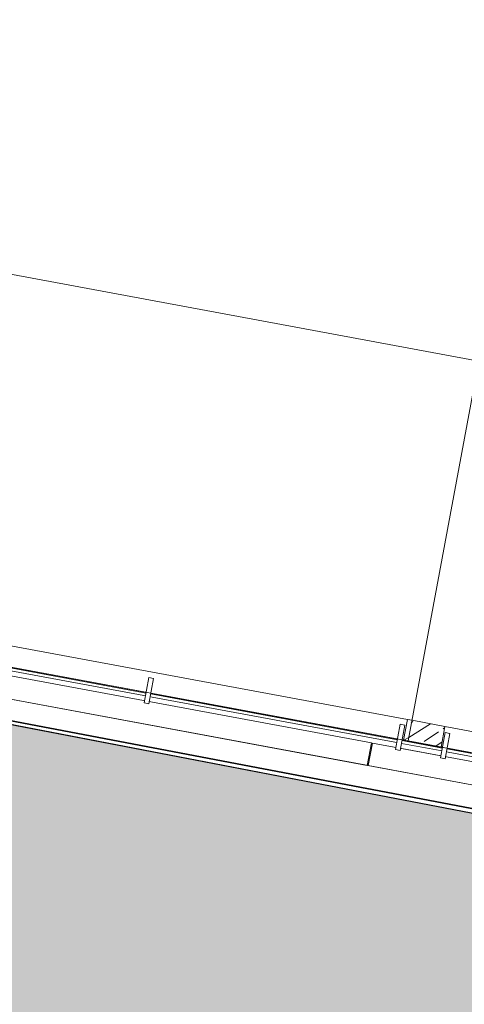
# Model space of a CAD drawing. Header units: metres. Extents: x 0 to 60282398, y -11592309 to 5708004.
# Tile 38 of 136: x 32353354.84 to 32353359.49, y 5707902.18 to 5707912.49. Entities that reach past the tile are written whole.
import ezdxf

# ---------------------------------------------------------------- set-up
doc = ezdxf.new("R2010")
doc.units = ezdxf.units.M
doc.header["$LTSCALE"] = 0.75
doc.set_wipeout_variables(frame=1)
doc.layers.get('0').update_dxf_attribs({"linetype": 'CONTINUOUS'})
doc.layers.add('10414946$0$ST-LIN-Gehweg', color=2, linetype='CONTINUOUS')
doc.layers.add('10414947$0$ST-Gehweg-Sol', color=7, linetype='CONTINUOUS', lineweight=0, true_color=0xffd7a8)
for name, color, linetype, lineweight in [('10417023$0$#9_002_GES I Übersicht Erdgeschoss_1_101_Wand Aussen.A', 7, 'CONTINUOUS', 25), ('10417023$0$#9_002_GES I Übersicht Erdgeschoss_1_110_Pfosten-Riegel.A', 7, 'CONTINUOUS', 25), ('10417023$0$#9_002_GES I Übersicht Erdgeschoss_1_701_Grundstücksgrenze.A', 7, 'CONTINUOUS', 25), ('10417023$0$#9_002_GES I Übersicht Erdgeschoss_1_Neubau_101_Wand Aussen.A', 7, 'CONTINUOUS', 25), ('10417023$0$#9_002_GES I Übersicht Erdgeschoss_1_Neubau_104_Decken.A', 7, 'CONTINUOUS', 25), ('10417023$0$#9_002_GES I Übersicht Erdgeschoss_1_Neubau_201_Aussenwandbekleidu', 7, 'CONTINUOUS', 25), ('10417023$0$Keine', 7, 'CONTINUOUS', 13)]:
    doc.layers.add(name, color=color, linetype=linetype, lineweight=lineweight)
pattern_1 = [(44.99999999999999, (0, 0), (-0.1697056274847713, 0.1697056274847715), []), (44.99999999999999, (-0.08485281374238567, 0.08485281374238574), (-0.1697056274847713, 0.1697056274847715), [0.18, -0.05999999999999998])]

# ---------------------------------------------------------------- blocks, each defined once
blk = doc.blocks.new('10414947')
at = {"layer": '10414947$0$ST-Gehweg-Sol'}
h = blk.add_hatch(color=256, dxfattribs=at)
h.dxf.hatch_style = 1
edge = h.paths.add_edge_path()
edge.add_arc((32353333.97286278, 5707909.898001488), 4.00538949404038, 167.5224016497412, 259.0333335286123, ccw=False)
edge.add_line((32353330.06207836, 5707910.763397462), (32353330.08991054, 5707910.916025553))
edge.add_line((32353330.08991054, 5707910.916025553), (32353331.70067245, 5707910.64907873))
edge.add_line((32353331.70067245, 5707910.64907873), (32353335.02498274, 5707908.903565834))
edge.add_line((32353335.02498274, 5707908.903565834), (32353407.15213483, 5707895.033517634))
edge.add_line((32353407.15213483, 5707895.033517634), (32353413.70600617, 5707897.337334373))
edge.add_line((32353413.70600617, 5707897.337334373), (32353497.17578959, 5707881.286091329))
edge.add_line((32353497.17578959, 5707881.286091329), (32353499.70410517, 5707880.188862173))
edge.add_line((32353499.70410517, 5707880.188862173), (32353502.93879142, 5707877.835765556))
edge.add_line((32353502.93879142, 5707877.835765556), (32353505.46710699, 5707876.738536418))
edge.add_line((32353505.46710699, 5707876.738536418), (32353517.00528605, 5707874.519743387))
edge.add_line((32353517.00528605, 5707874.519743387), (32353517.76447093, 5707870.592196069))
edge.add_line((32353517.76447093, 5707870.592196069), (32353512.26571349, 5707871.646148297))
edge.add_line((32353512.26571349, 5707871.646148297), (32353512.67312597, 5707873.771762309))
edge.add_line((32353512.67312597, 5707873.771762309), (32353508.26008633, 5707874.652828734))
edge.add_line((32353508.26008633, 5707874.652828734), (32353507.84615755, 5707872.493248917))
edge.add_line((32353507.84615755, 5707872.493248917), (32353503.30254498, 5707873.364127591))
edge.add_arc((32353488.08709003, 5707793.979973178), 80.82916578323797, 79.14978489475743, 81.99465327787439)
edge.add_line((32353499.34380503, 5707874.021464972), (32353499.76791721, 5707876.234207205))
edge.add_line((32353499.76791721, 5707876.234207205), (32353495.83942623, 5707876.987173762))
edge.add_line((32353495.83942623, 5707876.987173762), (32353495.37152305, 5707874.545958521))
edge.add_line((32353495.37152305, 5707874.545958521), (32353488.26755707, 5707875.49021155))
edge.add_line((32353488.26755707, 5707875.49021155), (32353488.81466561, 5707878.344668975))
edge.add_line((32353488.81466561, 5707878.344668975), (32353475.56727294, 5707880.883772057))
edge.add_line((32353475.56727294, 5707880.883772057), (32353475.00712598, 5707877.961330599))
edge.add_line((32353475.00712598, 5707877.961330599), (32353470.59449997, 5707878.807102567))
edge.add_line((32353470.59449997, 5707878.807102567), (32353471.15463692, 5707881.72953379))
edge.add_line((32353471.15463692, 5707881.72953379), (32353468.20826868, 5707882.294258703))
edge.add_line((32353468.20826868, 5707882.294258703), (32353467.64812546, 5707879.371836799))
edge.add_line((32353467.64812546, 5707879.371836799), (32353462.60924585, 5707880.337643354))
edge.add_line((32353462.60924585, 5707880.337643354), (32353463.16937873, 5707883.260053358))
edge.add_line((32353463.16937873, 5707883.260053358), (32353460.2230105, 5707883.824778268))
edge.add_line((32353460.2230105, 5707883.824778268), (32353459.66624525, 5707880.919938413))
edge.add_arc((32353463.524558, 5707896.96932498), 16.50664673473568, 250.35219382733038, 256.4824628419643, ccw=False)
edge.add_line((32353457.97440466, 5707881.423740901), (32353455.61443449, 5707882.266310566))
edge.add_line((32353455.61443449, 5707882.266310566), (32353456.07041998, 5707884.645556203))
edge.add_line((32353456.07041998, 5707884.645556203), (32353452.14193103, 5707885.398533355))
edge.add_line((32353452.14193103, 5707885.398533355), (32353451.76436388, 5707883.434494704))
edge.add_line((32353451.76436388, 5707883.434494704), (32353446.20782556, 5707884.499521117))
edge.add_line((32353446.20782556, 5707884.499521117), (32353446.58431432, 5707886.46376749))
edge.add_line((32353446.58431432, 5707886.46376749), (32353443.63794753, 5707887.028499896))
edge.add_line((32353443.63794753, 5707887.028499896), (32353443.26145916, 5707885.064255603))
edge.add_line((32353443.26145916, 5707885.064255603), (32353438.66333801, 5707885.945580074))
edge.add_line((32353438.66333801, 5707885.945580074), (32353439.03982688, 5707887.909826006))
edge.add_line((32353439.03982688, 5707887.909826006), (32353436.09346017, 5707888.474558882))
edge.add_line((32353436.09346017, 5707888.474558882), (32353435.71697158, 5707886.510314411))
edge.add_line((32353435.71697158, 5707886.510314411), (32353430.15920767, 5707887.572673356))
edge.add_line((32353430.15920767, 5707887.572673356), (32353430.53524183, 5707889.539907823))
edge.add_line((32353430.53524183, 5707889.539907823), (32353426.60675288, 5707890.292884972))
edge.add_line((32353426.60675288, 5707890.292884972), (32353426.15070342, 5707887.913549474))
edge.add_line((32353426.15070342, 5707887.913549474), (32353423.64644856, 5707888.00337013))
edge.add_arc((32353424.238172, 5707904.500881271), 16.50811953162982, 259.1496618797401, 267.9458278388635, ccw=False)
edge.add_line((32353421.13061348, 5707888.287889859), (32353363.36529639, 5707899.359819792))
edge.add_arc((32353408.48210951, 5708134.746697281), 239.6716689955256, 256.456365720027, 259.14966177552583, ccw=False)
edge.add_arc((32353274.67359528, 5707595.429255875), 316.0071040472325, 75.76971239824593, 78.90028973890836)
edge.add_line((32353335.51033626, 5707905.525016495), (32353333.21088601, 5707905.965758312))
at = {"layer": '10414947$0$ST-Gehweg-Sol', "flags": 128}
blk.add_lwpolyline([(32353439.03982688, 5707887.909826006), (32353436.09346017, 5707888.474558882), (32353435.71697158, 5707886.510314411), (32353430.15920767, 5707887.572673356), (32353430.53524183, 5707889.539907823), (32353426.60675288, 5707890.292884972), (32353426.15070342, 5707887.913549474), (32353423.64644856, 5707888.00337013, -0.03839937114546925), (32353421.13061348, 5707888.287889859), (32353363.36529639, 5707899.359819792, -0.01175226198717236), (32353352.35440415, 5707901.739852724, 0.01366057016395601), (32353335.51033626, 5707905.525016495), (32353333.21088601, 5707905.965758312, -0.4219586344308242), (32353330.06207836, 5707910.763397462), (32353330.08991054, 5707910.916025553), (32353331.70067245, 5707910.64907873), (32353335.02498274, 5707908.903565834), (32353407.15213483, 5707895.033517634), (32353413.70600617, 5707897.337334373), (32353497.17578959, 5707881.286091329)], format="xyb", dxfattribs=at)
blk = doc.blocks.new('10414946')
at = {"layer": '10414946$0$ST-LIN-Gehweg', "flags": 128}
blk.add_lwpolyline([(32353335.02498273, 5707908.903565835), (32353357.21966946, 5707904.635530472), (32353357.21966946, 5707904.635530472), (32353370.48788053, 5707902.08405432), (32353370.48788053, 5707902.08405432), (32353407.15213483, 5707895.033517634), (32353407.15213483, 5707895.033517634), (32353410.4290705, 5707896.185426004), (32353410.4290705, 5707896.185426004), (32353413.70600617, 5707897.337334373), (32353413.70600617, 5707897.337334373), (32353481.43359485, 5707884.31331786), (32353481.43359485, 5707884.31331786), (32353497.17578959, 5707881.286091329), (32353497.17578959, 5707881.286091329, -0.1101766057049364), (32353499.70410517, 5707880.188862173), (32353499.70410517, 5707880.188862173), (32353502.93879142, 5707877.835765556), (32353502.93879142, 5707877.835765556, 0.1101766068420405), (32353505.46710699, 5707876.738536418), (32353505.46710699, 5707876.738536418), (32353513.19776736, 5707875.251929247), (32353513.19776736, 5707875.251929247), (32353517.00528605, 5707874.519743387)], format="xyb", dxfattribs=at)
blk = doc.blocks.new('10417023$0$#9_MKO_LP5_ARC_GES_UP_00_002_P_G_modell (3D)')
at = {"layer": '10417023$0$#9_002_GES I Übersicht Erdgeschoss_1_Neubau_101_Wand Aussen.A', "color": 1, "linetype": 'Continuous', "lineweight": 13, "true_color": 0xff0000}
for p, q in [((-32353488.32354148, -5707812.87957639), (-32353482.89354234, -5707812.87957639)), ((-32353488.32354148, -5707812.87957639), (-32353482.89354234, -5707812.87957639)), ((-32353482.49354187, -5707812.87957639), (-32353472.82422781, -5707812.87957639))]:
    blk.add_line(p, q, dxfattribs=at)
at = {"layer": '10417023$0$#9_002_GES I Übersicht Erdgeschoss_1_Neubau_101_Wand Aussen.A', "color": 1, "linetype": 'Continuous', "lineweight": 18, "true_color": 0xff0000}
for p, q in [((-32353482.8435907, -5707812.87957689), (-32353482.89354207, -5707812.87957689)), ((-32353482.4935421, -5707812.87957689), (-32353482.8435907, -5707812.87957689))]:
    blk.add_line(p, q, dxfattribs=at)
at = {"layer": '10417023$0$#9_002_GES I Übersicht Erdgeschoss_1_Neubau_104_Decken.A', "color": 1, "linetype": 'Continuous', "lineweight": 13, "true_color": 0xff0000, "flags": 128}
for points in [[(-32353502.88381506, -5707792.679515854), (-32353502.88381511, -5707803.129576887), (-32353502.84381653, -5707803.129576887), (-32353502.84381653, -5707809.004576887), (-32353499.08931621, -5707809.004576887), (-32353497.57443247, -5707809.004576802), (-32353497.57443247, -5707810.154576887), (-32353495.52481159, -5707810.154576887), (-32353495.52560609, -5707813.099577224), (-32353472.62422376, -5707813.099576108), (-32353472.62422743, -5707808.219546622), (-32353469.004228, -5707808.219576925), (-32353469.004228, -5707794.11457689), (-32353469.004228, -5707790.779532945), (-32353469.004228, -5707790.559532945), (-32353477.474228, -5707790.559532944), (-32353480.474228, -5707790.559532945), (-32353491.124228, -5707790.559532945), (-32353498.444228, -5707790.559532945), (-32353498.444228, -5707792.679576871)], [(-32353498.22421727, -5707790.559532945), (-32353502.84380439, -5707790.559532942), (-32353502.84380439, -5707813.099576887), (-32353495.47442851, -5707813.099576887), (-32353495.47442851, -5707809.05457689), (-32353482.84109309, -5707809.05457689), (-32353482.84357996, -5707813.099573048), (-32353472.62421726, -5707813.099573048), (-32353472.62421726, -5707811.259577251), (-32353472.62421726, -5707806.979589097), (-32353469.00380439, -5707806.979589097), (-32353469.00380439, -5707790.559532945)]]:
    blk.add_lwpolyline(points, close=True, dxfattribs=at)
at = {"color": 1, "linetype": 'Continuous', "lineweight": 5, "true_color": 0xff0000}
blk.add_wipeout([(-32353488.32511627, -5707813.429580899), (-32353483.21815351, -5707813.429580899), (-32353483.21815351, -5707813.189845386), (-32353488.32511627, -5707813.189845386)], dxfattribs=at).dxf.layer = '10417023$0$#9_002_GES I Übersicht Erdgeschoss_1_Neubau_201_Aussenwandbekleidu'
at = {"layer": '10417023$0$#9_002_GES I Übersicht Erdgeschoss_1_Neubau_201_Aussenwandbekleidu', "color": 1, "linetype": 'Continuous', "lineweight": 13, "true_color": 0xff0000}
for p, q in [((-32353483.21815352, -5707813.189845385), (-32353488.32511628, -5707813.189845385)), ((-32353483.21815352, -5707813.189845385), (-32353483.21815352, -5707813.429580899)), ((-32353488.32511628, -5707813.429580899), (-32353483.21815352, -5707813.429580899))]:
    blk.add_line(p, q, dxfattribs=at)
at = {"color": 1, "linetype": 'Continuous', "lineweight": 5, "true_color": 0xff0000}
for points in [[(-32353488.280116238, -5707813.137893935), (-32353485.613542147, -5707813.137893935), (-32353485.613542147, -5707813.1078939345), (-32353488.280116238, -5707813.1078939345)], [(-32353482.47854215, -5707813.205054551), (-32353482.47854215, -5707813.099576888), (-32353482.90854215, -5707813.099576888), (-32353482.90854215, -5707813.205054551)]]:
    blk.add_wipeout(points, dxfattribs=at).dxf.layer = '10417023$0$#9_002_GES I Übersicht Erdgeschoss_1_110_Pfosten-Riegel.A'
at = {"layer": '10417023$0$#9_002_GES I Übersicht Erdgeschoss_1_110_Pfosten-Riegel.A', "color": 1, "linetype": 'Continuous', "lineweight": 13, "true_color": 0xff0000, "flags": 128}
blk.add_lwpolyline([(-32353488.28011624, -5707813.137893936), (-32353488.28011624, -5707813.107893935), (-32353485.61354215, -5707813.107893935), (-32353485.61354215, -5707813.137893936)], close=True, dxfattribs=at)
at = {"color": 1, "linetype": 'Continuous', "lineweight": 5, "true_color": 0xff0000}
blk.add_wipeout([(-32353483.208153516, -5707813.429580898), (-32353477.941190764, -5707813.429580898), (-32353477.941190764, -5707813.189845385), (-32353483.208153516, -5707813.189845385)], dxfattribs=at).dxf.layer = '10417023$0$#9_002_GES I Übersicht Erdgeschoss_1_Neubau_201_Aussenwandbekleidu'
at = {"layer": '10417023$0$#9_002_GES I Übersicht Erdgeschoss_1_101_Wand Aussen.A', "color": 1, "linetype": 'Continuous', "lineweight": 13, "true_color": 0xff0000}
blk.add_line((-32353499.3793194, -5707813.429576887), (-32353468.67381512, -5707813.429576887), dxfattribs=at)
at = {"layer": '10417023$0$#9_002_GES I Übersicht Erdgeschoss_1_Neubau_201_Aussenwandbekleidu', "color": 1, "linetype": 'Continuous', "lineweight": 13, "true_color": 0xff0000}
for p, q in [((-32353477.94119076, -5707813.189845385), (-32353483.20815352, -5707813.189845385)), ((-32353483.20815352, -5707813.189845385), (-32353483.20815352, -5707813.429580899)), ((-32353483.20815352, -5707813.429580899), (-32353477.94119076, -5707813.429580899))]:
    blk.add_line(p, q, dxfattribs=at)
at = {"color": 1, "linetype": 'Continuous', "lineweight": 5, "true_color": 0xff0000}
blk.add_wipeout([(-32353485.60354215, -5707813.137893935), (-32353482.93854215, -5707813.137893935), (-32353482.93854215, -5707813.1078939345), (-32353485.60354215, -5707813.1078939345)], dxfattribs=at).dxf.layer = '10417023$0$#9_002_GES I Übersicht Erdgeschoss_1_110_Pfosten-Riegel.A'
at = {"layer": '10417023$0$#9_002_GES I Übersicht Erdgeschoss_1_110_Pfosten-Riegel.A', "color": 1, "linetype": 'Continuous', "lineweight": 13, "true_color": 0xff0000, "flags": 128}
blk.add_lwpolyline([(-32353485.60354215, -5707813.137893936), (-32353485.60354215, -5707813.107893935), (-32353482.93854215, -5707813.107893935), (-32353482.93854215, -5707813.137893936)], close=True, dxfattribs=at)
at = {"color": 1, "linetype": 'Continuous', "lineweight": 5, "true_color": 0xff0000}
for points in [[(-32353485.58354215, -5707813.212893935), (-32353485.58354215, -5707812.942893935), (-32353485.633542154, -5707812.942893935), (-32353485.633542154, -5707813.212893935)], [(-32353482.92854215, -5707813.137893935), (-32353482.45854215, -5707813.137893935), (-32353482.45854215, -5707813.107893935), (-32353482.92854215, -5707813.107893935)]]:
    blk.add_wipeout(points, dxfattribs=at).dxf.layer = '10417023$0$#9_002_GES I Übersicht Erdgeschoss_1_110_Pfosten-Riegel.A'
at = {"layer": '10417023$0$#9_002_GES I Übersicht Erdgeschoss_1_110_Pfosten-Riegel.A', "color": 1, "linetype": 'Continuous', "lineweight": 13, "true_color": 0xff0000, "flags": 128}
for points in [[(-32353485.58354215, -5707813.212893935), (-32353485.63354215, -5707813.212893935), (-32353485.63354215, -5707812.942893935), (-32353485.58354215, -5707812.942893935)], [(-32353482.92854215, -5707813.137893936), (-32353482.92854215, -5707813.107893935), (-32353482.45854215, -5707813.107893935), (-32353482.45854215, -5707813.137893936)]]:
    blk.add_lwpolyline(points, close=True, dxfattribs=at)
at = {"color": 1, "linetype": 'Continuous', "lineweight": 5, "true_color": 0xff0000}
for points in [[(-32353482.908542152, -5707813.212893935), (-32353482.908542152, -5707812.942893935), (-32353482.958542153, -5707812.942893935), (-32353482.958542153, -5707813.212893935)], [(-32353482.44854215, -5707813.137893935), (-32353480.0612136, -5707813.137893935), (-32353480.0612136, -5707813.1078939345), (-32353482.44854215, -5707813.1078939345)]]:
    blk.add_wipeout(points, dxfattribs=at).dxf.layer = '10417023$0$#9_002_GES I Übersicht Erdgeschoss_1_110_Pfosten-Riegel.A'
at = {"layer": '10417023$0$#9_002_GES I Übersicht Erdgeschoss_1_Neubau_101_Wand Aussen.A', "linetype": 'Continuous', "lineweight": 5, "true_color": 0xff0000}
h = blk.add_hatch(dxfattribs=at)
h.set_pattern_fill('#9_BETON__STAHLBETON_0001', color=1, style=0, pattern_type=2)
h.set_pattern_definition(pattern_1)
h.paths.add_polyline_path([(-32353482.89354203, -5707812.879576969), (-32353482.89354203, -5707813.09957686), (-32353482.8435907, -5707813.09957686), (-32353482.8435907, -5707812.879576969)])
at = {"layer": '10417023$0$#9_002_GES I Übersicht Erdgeschoss_1_110_Pfosten-Riegel.A', "color": 1, "linetype": 'Continuous', "lineweight": 13, "true_color": 0xff0000, "flags": 128}
for points in [[(-32353482.90854215, -5707813.212893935), (-32353482.95854215, -5707813.212893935), (-32353482.95854215, -5707812.942893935), (-32353482.90854215, -5707812.942893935)], [(-32353482.44854215, -5707813.137893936), (-32353482.44854215, -5707813.107893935), (-32353480.0612136, -5707813.107893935), (-32353480.0612136, -5707813.137893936)]]:
    blk.add_lwpolyline(points, close=True, dxfattribs=at)
at = {"layer": '10417023$0$#9_002_GES I Übersicht Erdgeschoss_1_Neubau_101_Wand Aussen.A', "color": 1, "linetype": 'Continuous', "lineweight": 18, "true_color": 0xff0000}
for p, q in [((-32353482.89354234, -5707812.87957639), (-32353482.89354234, -5707813.099576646)), ((-32353482.89354234, -5707812.87957639), (-32353482.89354234, -5707813.099576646)), ((-32353482.89354207, -5707813.09957689), (-32353482.8435907, -5707813.09957689))]:
    blk.add_line(p, q, dxfattribs=at)
at = {"layer": '10417023$0$#9_002_GES I Übersicht Erdgeschoss_1_Neubau_101_Wand Aussen.A', "color": 1, "linetype": 'Continuous', "lineweight": 13, "true_color": 0xff0000}
for p in [(-32353482.89354234, -5707812.87957639), (-32353482.89354234, -5707812.87957639), (-32353488.32354148, -5707813.099576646), (-32353488.32354148, -5707813.099576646)]:
    blk.add_line(p, (-32353482.89354234, -5707813.099576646), dxfattribs=at)
at = {"color": 1, "linetype": 'Continuous', "lineweight": 5, "true_color": 0xff0000}
blk.add_wipeout([(-32353482.42854214, -5707813.212893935), (-32353482.42854214, -5707812.942893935), (-32353482.47854214, -5707812.942893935), (-32353482.47854214, -5707813.212893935)], dxfattribs=at).dxf.layer = '10417023$0$#9_002_GES I Übersicht Erdgeschoss_1_110_Pfosten-Riegel.A'
at = {"layer": '10417023$0$#9_002_GES I Übersicht Erdgeschoss_1_Neubau_101_Wand Aussen.A', "linetype": 'Continuous', "lineweight": 5, "true_color": 0xff0000}
h = blk.add_hatch(dxfattribs=at)
h.set_pattern_fill('#9_BETON__STAHLBETON_0001', color=1, style=0, pattern_type=2)
h.set_pattern_definition(pattern_1)
h.paths.add_polyline_path([(-32353482.84359073, -5707812.879576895), (-32353482.84359073, -5707813.099576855), (-32353482.4935421, -5707813.099576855), (-32353482.4935421, -5707812.879576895)])
at = {"layer": '10417023$0$#9_002_GES I Übersicht Erdgeschoss_1_101_Wand Aussen.A', "color": 1, "linetype": 'Continuous', "lineweight": 13, "true_color": 0xff0000}
blk.add_line((-32353469.00381513, -5707813.099576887), (-32353499.3793194, -5707813.099576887), dxfattribs=at)
at = {"layer": '10417023$0$#9_002_GES I Übersicht Erdgeschoss_1_110_Pfosten-Riegel.A', "color": 1, "linetype": 'Continuous', "lineweight": 13, "true_color": 0xff0000, "flags": 128}
blk.add_lwpolyline([(-32353482.42854215, -5707813.212893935), (-32353482.47854215, -5707813.212893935), (-32353482.47854215, -5707812.942893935), (-32353482.42854215, -5707812.942893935)], close=True, dxfattribs=at)
at = {"layer": '10417023$0$#9_002_GES I Übersicht Erdgeschoss_1_701_Grundstücksgrenze.A', "color": 1, "linetype": 'Continuous', "lineweight": 35, "true_color": 0xff0000, "flags": 128}
blk.add_lwpolyline([(-32353511.47268937, -5707768.718078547), (-32353510.58466005, -5707813.546075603), (-32353471.71535595, -5707813.720027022), (-32353425.53849031, -5707813.961117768)], dxfattribs=at)
at = {"layer": '10417023$0$#9_002_GES I Übersicht Erdgeschoss_1_Neubau_101_Wand Aussen.A', "color": 1, "linetype": 'Continuous', "lineweight": 18, "true_color": 0xff0000}
for p, q in [((-32353482.49354187, -5707813.099576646), (-32353482.49354187, -5707812.87957639)), ((-32353482.8435907, -5707813.09957689), (-32353482.4935421, -5707813.09957689))]:
    blk.add_line(p, q, dxfattribs=at)
at = {"layer": '10417023$0$#9_002_GES I Übersicht Erdgeschoss_1_Neubau_101_Wand Aussen.A', "color": 1, "linetype": 'Continuous', "lineweight": 13, "true_color": 0xff0000}
for q in [(-32353482.49354187, -5707812.87957639), (-32353472.82422781, -5707813.099576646)]:
    blk.add_line((-32353482.49354187, -5707813.099576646), q, dxfattribs=at)
blk = doc.blocks.new('10417023$0$2_MKO_LP5_LAN_GES_UP_00_002_V_A (3D)')
at = {"layer": '10417023$0$Keine'}
blk.add_blockref('10417023$0$#9_MKO_LP5_ARC_GES_UP_00_002_P_G_modell (3D)', (0, 0), dxfattribs=at)
blk = doc.blocks.new('10417023')
at = {"layer": '10417023$0$Keine', "rotation": 349.4819372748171}
blk.add_blockref('10417023$0$2_MKO_LP5_LAN_GES_UP_00_002_V_A (3D)', (65205154.93137175, 5413829.557758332), dxfattribs=at)

msp = doc.modelspace()

# ---------------------------------------------------------------- block references
msp.add_blockref('10414947', (0, 0))

# ---------------------------------------------------------------- next in the draw order: block references
msp.add_blockref('10417023', (0, 0))

# ---------------------------------------------------------------- next in the draw order: block references
msp.add_blockref('10414946', (0, 0))

doc.saveas('drawing.dxf')
